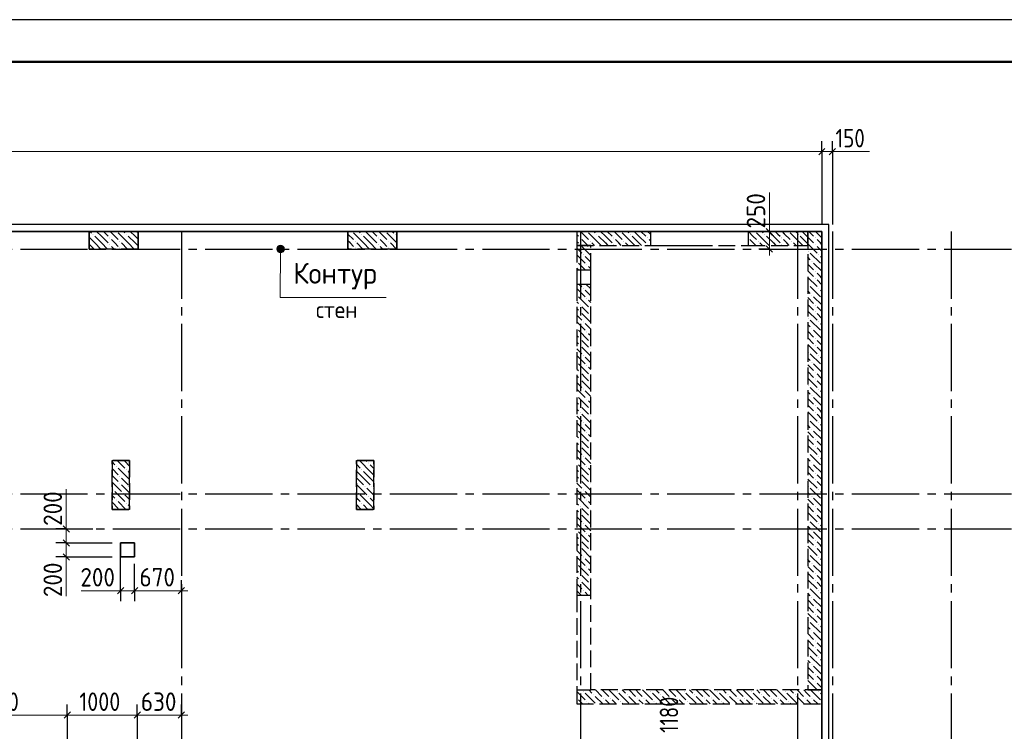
# Model space of a CAD drawing. Header units: millimetres. Extents: x 0 to 67289, y 0 to 35640.
# Tile 9 of 11: x 22204 to 36272, y 25471 to 35640. Entities that reach past the tile are written whole.
import ezdxf

# ---------------------------------------------------------------- set-up
doc = ezdxf.new("R2010")
doc.units = ezdxf.units.MM
doc.linetypes.add('______2', pattern=[324, 240, -84])
doc.linetypes.add('______5', pattern=[1320, 960, -120, 120, -120])
for name, color, linetype, lineweight in [('Standard', 7, 'Continuous', 25), ('ЖБ Перекрытие верхний уровень', 7, 'Continuous', 35), ('ЖБ Пилон', 7, 'Continuous', 35), ('ЖБ Стена верхний уровень', 7, 'Continuous', 35), ('Общий01', 7, 'Continuous', 13), ('Примечания', 7, 'Continuous', 13), ('Размерная линия_ общее', 7, 'Continuous', 13)]:
    doc.layers.add(name, color=color, linetype=linetype, lineweight=lineweight)
doc.layers.add('Оси', color=7, linetype='______5', true_color=0x656565)
doc.styles.add('ISOCPEUR', font='txt')

msp = doc.modelspace()

# ---------------------------------------------------------------- hatches: boundary and pattern name
at = {"layer": 'ЖБ Пилон', "linetype": 'Continuous', "lineweight": -3, "transparency": 33554687}
for points in [[(23247, 32569), (23252, 32574), (23256, 32569), (23252, 32564)], [(23487, 32521), (23492, 32526), (23496, 32521), (23492, 32516)], [(23727, 32569), (23732, 32574), (23736, 32569), (23732, 32564)], [(27087, 32569), (27092, 32574), (27096, 32569), (27092, 32564)], [(27327, 32521), (27332, 32526), (27336, 32521), (27332, 32516)], [(27567, 32569), (27572, 32574), (27576, 32569), (27572, 32564)], [(23487, 32425), (23492, 32430), (23496, 32425), (23492, 32421)], [(23631, 32473), (23636, 32478), (23640, 32473), (23636, 32468)], [(23631, 32377), (23636, 32382), (23640, 32377), (23636, 32372)], [(26991, 32473), (26996, 32478), (27000, 32473), (26996, 32468)], [(26991, 32377), (26996, 32382), (27000, 32377), (26996, 32372)], [(27327, 32425), (27332, 32430), (27336, 32425), (27332, 32421)], [(27471, 32473), (27476, 32478), (27480, 32473), (27476, 32468)], [(27471, 32377), (27476, 32382), (27480, 32377), (27476, 32372)], [(23583, 29257), (23588, 29262), (23592, 29257), (23588, 29252)], [(27183, 29305), (27188, 29310), (27192, 29305), (27188, 29301)], [(23727, 29209), (23732, 29214), (23736, 29209), (23732, 29204)], [(27087, 29209), (27092, 29214), (27096, 29209), (27092, 29204)], [(23631, 29113), (23636, 29118), (23640, 29113), (23636, 29108)], [(23631, 29017), (23636, 29022), (23640, 29017), (23636, 29012)], [(23535, 28921), (23540, 28926), (23544, 28921), (23540, 28916)], [(23679, 28873), (23684, 28878), (23688, 28873), (23684, 28868)], [(23775, 28969), (23775, 28970), (23775, 28969)], [(27039, 28873), (27044, 28878), (27048, 28873), (27044, 28868)], [(27135, 28969), (27140, 28974), (27144, 28969), (27140, 28964)], [(27231, 28969), (27236, 28974), (27240, 28969), (27236, 28964)], [(23583, 28777), (23588, 28782), (23592, 28777), (23588, 28772)], [(23727, 28729), (23732, 28734), (23736, 28729), (23732, 28724)], [(27087, 28729), (27092, 28734), (27096, 28729), (27092, 28724)], [(27183, 28825), (27188, 28830), (27192, 28825), (27188, 28821)]]:
    msp.add_hatch(color=7, dxfattribs=at).paths.add_polyline_path(points, flags=16)
at = {"layer": 'ЖБ Стена верхний уровень', "linetype": 'Continuous', "lineweight": -3, "transparency": 33554687}
for points in [[(30207, 32521), (30212, 32526), (30216, 32521), (30212, 32516)], [(30447, 32569), (30452, 32574), (30456, 32569), (30452, 32564)], [(30687, 32521), (30692, 32526), (30696, 32521), (30692, 32516)], [(30927, 32569), (30932, 32574), (30936, 32569), (30932, 32564)], [(31167, 32521), (31172, 32526), (31176, 32521), (31172, 32516)], [(32615, 32523), (32616, 32521), (32615, 32520)], [(32847, 32569), (32852, 32574), (32856, 32569), (32852, 32564)], [(33087, 32521), (33092, 32526), (33096, 32521), (33092, 32516)], [(33327, 32569), (33332, 32574), (33336, 32569), (33332, 32564)], [(33567, 32521), (33572, 32526), (33576, 32521), (33572, 32516)], [(30207, 32425), (30212, 32430), (30216, 32425), (30212, 32421)], [(30351, 32473), (30356, 32478), (30360, 32473), (30356, 32468)], [(30687, 32425), (30692, 32430), (30696, 32425), (30692, 32421)], [(30831, 32473), (30836, 32478), (30840, 32473), (30836, 32468)], [(31167, 32425), (31172, 32430), (31176, 32425), (31172, 32421)], [(32615, 32427), (32616, 32425), (32615, 32424)], [(32751, 32473), (32756, 32478), (32760, 32473), (32756, 32468)], [(33087, 32425), (33092, 32430), (33096, 32425), (33092, 32421)], [(33231, 32473), (33236, 32478), (33240, 32473), (33236, 32468)], [(33567, 32425), (33572, 32430), (33576, 32425), (33572, 32421)], [(30255, 32281), (30260, 32286), (30264, 32281), (30260, 32276)], [(33471, 32329), (33476, 32334), (33480, 32329), (33476, 32324)], [(33615, 32281), (33620, 32286), (33624, 32281), (33620, 32276)], [(30165, 32189), (30168, 32185), (30165, 32182)], [(30303, 32137), (30308, 32142), (30312, 32137), (30308, 32132)], [(33519, 32185), (33524, 32190), (33528, 32185), (33524, 32181)], [(33663, 32137), (33665, 32140), (33665, 32135)], [(33567, 32041), (33572, 32046), (33576, 32041), (33572, 32036)], [(33567, 31945), (33572, 31950), (33576, 31945), (33572, 31941)], [(30255, 31801), (30260, 31806), (30264, 31801), (30260, 31796)], [(33471, 31849), (33476, 31854), (33480, 31849), (33476, 31844)], [(33615, 31801), (33620, 31806), (33624, 31801), (33620, 31796)], [(30165, 31709), (30168, 31705), (30165, 31702)], [(30303, 31657), (30308, 31662), (30312, 31657), (30308, 31652)], [(33519, 31705), (33524, 31710), (33528, 31705), (33524, 31701)], [(33663, 31657), (33665, 31660), (33665, 31655)], [(30207, 31561), (30212, 31566), (30216, 31561), (30212, 31556)], [(30351, 31513), (30356, 31518), (30360, 31513), (30356, 31508)], [(33567, 31561), (33572, 31566), (33576, 31561), (33572, 31556)], [(30207, 31465), (30212, 31470), (30216, 31465), (30212, 31461)], [(30351, 31417), (30356, 31422), (30360, 31417), (30356, 31412)], [(33471, 31369), (33476, 31374), (33480, 31369), (33476, 31364)], [(33567, 31465), (33572, 31470), (33576, 31465), (33572, 31461)], [(30255, 31321), (30260, 31326), (30264, 31321), (30260, 31316)], [(33615, 31321), (33620, 31326), (33624, 31321), (33620, 31316)], [(30165, 31229), (30168, 31225), (30165, 31222)], [(30303, 31177), (30308, 31182), (30312, 31177), (30308, 31172)], [(33519, 31225), (33524, 31230), (33528, 31225), (33524, 31221)], [(33663, 31177), (33665, 31180), (33665, 31175)], [(30207, 31081), (30212, 31086), (30216, 31081), (30212, 31076)], [(30207, 30985), (30212, 30990), (30216, 30985), (30212, 30981)], [(30351, 31033), (30356, 31038), (30360, 31033), (30356, 31028)], [(33567, 31081), (33572, 31086), (33576, 31081), (33572, 31076)], [(33567, 30985), (33572, 30990), (33576, 30985), (33572, 30981)], [(30255, 30841), (30260, 30846), (30264, 30841), (30260, 30836)], [(30351, 30937), (30356, 30942), (30360, 30937), (30356, 30932)], [(33471, 30889), (33476, 30894), (33480, 30889), (33476, 30884)], [(33615, 30841), (33620, 30846), (33624, 30841), (33620, 30836)], [(30165, 30749), (30168, 30745), (30165, 30742)], [(30303, 30697), (30308, 30702), (30312, 30697), (30308, 30692)], [(33519, 30745), (33524, 30750), (33528, 30745), (33524, 30741)], [(33663, 30697), (33665, 30700), (33665, 30695)], [(30207, 30601), (30212, 30606), (30216, 30601), (30212, 30596)], [(30351, 30553), (30356, 30558), (30360, 30553), (30356, 30548)], [(33567, 30601), (33572, 30606), (33576, 30601), (33572, 30596)], [(30207, 30505), (30212, 30510), (30216, 30505), (30212, 30501)], [(30351, 30457), (30356, 30462), (30360, 30457), (30356, 30452)], [(33471, 30409), (33476, 30414), (33480, 30409), (33476, 30404)], [(33567, 30505), (33572, 30510), (33576, 30505), (33572, 30501)], [(30165, 30269), (30168, 30265), (30165, 30262)], [(30255, 30361), (30260, 30366), (30264, 30361), (30260, 30356)], [(33519, 30265), (33524, 30270), (33528, 30265), (33524, 30261)], [(33615, 30361), (33620, 30366), (33624, 30361), (33620, 30356)], [(30207, 30121), (30212, 30126), (30216, 30121), (30212, 30116)], [(30303, 30217), (30308, 30222), (30312, 30217), (30308, 30212)], [(33567, 30121), (33572, 30126), (33576, 30121), (33572, 30116)], [(33663, 30217), (33665, 30220), (33665, 30215)], [(30207, 30025), (30212, 30030), (30216, 30025), (30212, 30021)], [(30351, 30073), (30356, 30078), (30360, 30073), (30356, 30068)], [(30351, 29977), (30356, 29982), (30360, 29977), (30356, 29972)], [(33567, 30025), (33572, 30030), (33576, 30025), (33572, 30021)], [(30255, 29881), (30260, 29886), (30264, 29881), (30260, 29876)], [(33471, 29929), (33476, 29934), (33480, 29929), (33476, 29924)], [(33615, 29881), (33620, 29886), (33624, 29881), (33620, 29876)], [(30165, 29789), (30168, 29785), (30165, 29782)], [(30303, 29737), (30308, 29742), (30312, 29737), (30308, 29732)], [(33519, 29785), (33524, 29790), (33528, 29785), (33524, 29781)], [(33663, 29737), (33665, 29740), (33665, 29735)], [(30207, 29641), (30212, 29646), (30216, 29641), (30212, 29636)], [(30207, 29545), (30212, 29550), (30216, 29545), (30212, 29541)], [(30351, 29593), (30356, 29598), (30360, 29593), (30356, 29588)], [(33567, 29641), (33572, 29646), (33576, 29641), (33572, 29636)], [(33567, 29545), (33572, 29550), (33576, 29545), (33572, 29541)], [(30255, 29401), (30260, 29406), (30264, 29401), (30260, 29396)], [(30351, 29497), (30356, 29502), (30360, 29497), (30356, 29492)], [(33471, 29449), (33476, 29454), (33480, 29449), (33476, 29444)], [(33615, 29401), (33620, 29406), (33624, 29401), (33620, 29396)], [(30165, 29309), (30168, 29305), (30165, 29302)], [(30303, 29257), (30308, 29262), (30312, 29257), (30308, 29252)], [(33519, 29305), (33524, 29310), (33528, 29305), (33524, 29301)], [(30207, 29161), (30212, 29166), (30216, 29161), (30212, 29156)], [(33567, 29161), (33572, 29166), (33576, 29161), (33572, 29156)], [(33663, 29257), (33665, 29260), (33665, 29255)], [(30207, 29065), (30212, 29070), (30216, 29065), (30212, 29061)], [(30351, 29113), (30356, 29118), (30360, 29113), (30356, 29108)], [(30351, 29017), (30356, 29022), (30360, 29017), (30356, 29012)], [(33567, 29065), (33572, 29070), (33576, 29065), (33572, 29061)], [(30255, 28921), (30260, 28926), (30264, 28921), (30260, 28916)], [(33471, 28969), (33476, 28974), (33480, 28969), (33476, 28964)], [(33615, 28921), (33620, 28926), (33624, 28921), (33620, 28916)], [(30165, 28829), (30168, 28825), (30165, 28822)], [(30303, 28777), (30308, 28782), (30312, 28777), (30308, 28772)], [(33519, 28825), (33524, 28830), (33528, 28825), (33524, 28821)], [(33663, 28777), (33665, 28780), (33665, 28775)], [(30207, 28681), (30212, 28686), (30216, 28681), (30212, 28676)], [(30207, 28585), (30212, 28590), (30216, 28585), (30212, 28581)], [(30351, 28633), (30356, 28638), (30360, 28633), (30356, 28628)], [(33567, 28681), (33572, 28686), (33576, 28681), (33572, 28676)], [(33567, 28585), (33572, 28590), (33576, 28585), (33572, 28581)], [(30255, 28441), (30260, 28446), (30264, 28441), (30260, 28436)], [(30351, 28537), (30356, 28542), (30360, 28537), (30356, 28532)], [(33471, 28489), (33476, 28494), (33480, 28489), (33476, 28485)], [(33615, 28441), (33620, 28446), (33624, 28441), (33620, 28436)], [(30165, 28349), (30168, 28345), (30165, 28342)], [(30303, 28297), (30308, 28302), (30312, 28297), (30308, 28292)], [(33519, 28345), (33524, 28350), (33528, 28345), (33524, 28341)], [(33663, 28297), (33665, 28300), (33665, 28295)], [(30207, 28201), (30212, 28206), (30216, 28201), (30212, 28196)], [(30351, 28153), (30356, 28158), (30360, 28153), (30356, 28148)], [(33567, 28201), (33572, 28206), (33576, 28201), (33572, 28196)], [(30207, 28105), (30212, 28110), (30216, 28105), (30212, 28101)], [(30351, 28057), (30356, 28062), (30360, 28057), (30356, 28052)], [(33471, 28009), (33476, 28014), (33480, 28009), (33476, 28005)], [(33567, 28105), (33572, 28110), (33576, 28105), (33572, 28101)], [(30165, 27869), (30168, 27865), (30165, 27862)], [(30255, 27961), (30260, 27966), (30264, 27961), (30260, 27956)], [(33519, 27865), (33524, 27870), (33528, 27865), (33524, 27861)], [(33615, 27961), (33620, 27966), (33624, 27961), (33620, 27956)], [(30207, 27721), (30212, 27726), (30216, 27721), (30212, 27716)], [(30303, 27817), (30308, 27822), (30312, 27817), (30308, 27812)], [(33567, 27721), (33572, 27726), (33576, 27721), (33572, 27716)], [(33663, 27817), (33665, 27820), (33665, 27815)], [(30207, 27625), (30212, 27630), (30216, 27625), (30212, 27621)], [(30351, 27673), (30356, 27678), (30360, 27673), (30356, 27668)], [(30351, 27577), (30356, 27582), (30360, 27577), (30356, 27572)], [(33567, 27625), (33572, 27630), (33576, 27625), (33572, 27621)], [(30255, 27481), (30260, 27486), (30264, 27481), (30260, 27476)], [(33471, 27529), (33476, 27534), (33480, 27529), (33476, 27525)], [(33615, 27481), (33620, 27486), (33624, 27481), (33620, 27476)], [(33519, 27385), (33524, 27390), (33528, 27385), (33524, 27381)], [(33663, 27337), (33665, 27340), (33665, 27335)], [(33567, 27241), (33572, 27246), (33576, 27241), (33572, 27236)], [(33471, 27049), (33476, 27054), (33480, 27049), (33476, 27045)], [(33567, 27145), (33572, 27150), (33576, 27145), (33572, 27141)], [(33519, 26905), (33524, 26910), (33528, 26905), (33524, 26901)], [(33615, 27001), (33620, 27006), (33624, 27001), (33620, 26996)], [(33567, 26761), (33572, 26766), (33576, 26761), (33572, 26756)], [(33663, 26857), (33665, 26860), (33665, 26855)], [(33567, 26665), (33572, 26670), (33576, 26665), (33572, 26661)], [(33471, 26569), (33476, 26574), (33480, 26569), (33476, 26565)], [(33615, 26521), (33620, 26526), (33624, 26521), (33620, 26516)], [(33519, 26425), (33524, 26430), (33528, 26425), (33524, 26421)], [(33663, 26377), (33665, 26380), (33665, 26375)], [(33567, 26281), (33572, 26286), (33576, 26281), (33572, 26276)], [(33567, 26185), (33572, 26190), (33576, 26185), (33572, 26181)], [(30255, 26041), (30260, 26046), (30264, 26041), (30260, 26036)], [(30735, 26041), (30740, 26046), (30744, 26041), (30740, 26036)], [(31215, 26041), (31220, 26046), (31224, 26041), (31220, 26036)], [(31695, 26041), (31700, 26046), (31704, 26041), (31700, 26036)], [(32175, 26041), (32180, 26046), (32184, 26041), (32180, 26036)], [(32655, 26041), (32660, 26046), (32664, 26041), (32660, 26036)], [(33135, 26041), (33140, 26046), (33144, 26041), (33140, 26036)], [(33471, 26089), (33476, 26094), (33480, 26089), (33476, 26085)], [(33615, 26041), (33620, 26046), (33624, 26041), (33620, 26036)], [(30165, 25949), (30168, 25945), (30165, 25942)], [(30303, 25897), (30308, 25902), (30312, 25897), (30308, 25892)], [(30399, 25993), (30404, 25998), (30408, 25993), (30404, 25988)], [(30543, 25945), (30548, 25950), (30552, 25945), (30548, 25941)], [(30639, 25945), (30644, 25950), (30648, 25945), (30644, 25941)], [(30783, 25897), (30788, 25902), (30792, 25897), (30788, 25892)], [(30879, 25993), (30884, 25998), (30888, 25993), (30884, 25988)], [(31023, 25945), (31028, 25950), (31032, 25945), (31028, 25941)], [(31119, 25945), (31124, 25950), (31128, 25945), (31124, 25941)], [(31263, 25897), (31268, 25902), (31272, 25897), (31268, 25892)], [(31359, 25993), (31364, 25998), (31368, 25993), (31364, 25988)], [(31503, 25945), (31508, 25950), (31512, 25945), (31508, 25941)], [(31599, 25945), (31604, 25950), (31608, 25945), (31604, 25941)], [(31743, 25897), (31748, 25902), (31752, 25897), (31748, 25892)], [(31839, 25993), (31844, 25998), (31848, 25993), (31844, 25988)], [(31983, 25945), (31988, 25950), (31992, 25945), (31988, 25941)], [(32079, 25945), (32084, 25950), (32088, 25945), (32084, 25941)], [(32223, 25897), (32228, 25902), (32232, 25897), (32228, 25892)], [(32319, 25993), (32324, 25998), (32328, 25993), (32324, 25988)], [(32463, 25945), (32468, 25950), (32472, 25945), (32468, 25941)], [(32559, 25945), (32564, 25950), (32568, 25945), (32564, 25941)], [(32703, 25897), (32708, 25902), (32712, 25897), (32708, 25892)], [(32799, 25993), (32804, 25998), (32808, 25993), (32804, 25988)], [(32943, 25945), (32948, 25950), (32952, 25945), (32948, 25941)], [(33039, 25945), (33044, 25950), (33048, 25945), (33044, 25941)], [(33183, 25897), (33188, 25902), (33192, 25897), (33188, 25892)], [(33279, 25993), (33284, 25998), (33288, 25993), (33284, 25988)], [(33423, 25945), (33428, 25950), (33432, 25945), (33428, 25941)], [(33519, 25945), (33524, 25950), (33528, 25945), (33524, 25941)], [(33663, 25897), (33665, 25900), (33665, 25895)]]:
    msp.add_hatch(color=7, dxfattribs=at).paths.add_polyline_path(points, flags=16)
h = msp.add_hatch(color=7, dxfattribs=at)
h.paths.add_polyline_path([(30353, 32380), (30352, 32376), (30356, 32372), (30360, 32377), (30356, 32382)])
h.paths.add_polyline_path([(30353, 32380), (30352, 32376), (30351, 32377)], flags=16)
at = {"layer": 'Общий01', "linetype": 'Continuous', "lineweight": 13, "transparency": 33554687}
for points in [[(25877, 32363), (25978, 32389), (25885, 32390)], [(25877, 32363), (25985, 32362), (25978, 32389)], [(25885, 32336), (25985, 32362), (25877, 32363)], [(25885, 32390), (25978, 32389), (25959, 32409)], [(25885, 32390), (25959, 32409), (25905, 32409)], [(25885, 32336), (25978, 32335), (25985, 32362)], [(25905, 32409), (25959, 32409), (25932, 32416)], [(25904, 32316), (25978, 32335), (25885, 32336)], [(25904, 32316), (25958, 32316), (25978, 32335)], [(25958, 32316), (25904, 32316), (25931, 32308)]]:
    msp.add_hatch(color=7, dxfattribs=at).paths.add_polyline_path(points)

# ---------------------------------------------------------------- linework, layer by layer
at = {"layer": 'Standard', "color": 253, "linetype": '______2', "lineweight": -3, "true_color": 0xa0a0a0, "transparency": 33554687}
for p, q in [((31215, 32612), (32615, 32612)), ((31215, 32412), (32615, 32412))]:
    msp.add_line(p, q, dxfattribs=at)
at = {"layer": 'Standard', "color": 7, "linetype": 'Continuous', "lineweight": 25, "transparency": 33554687}
msp.add_lwpolyline([(0, 0), (50400, 0), (50400, 35640), (0, 35640), (0, 0)], close=True, dxfattribs=at)
at = {"layer": 'Standard', "color": 7, "linetype": 'Continuous', "lineweight": 50, "transparency": 33554687}
msp.add_lwpolyline([(2400, 35040), (49800, 35040), (49800, 600), (2400, 600), (2400, 35040)], close=True, dxfattribs=at)
at = {"layer": 'Standard', "color": 254, "linetype": 'Continuous', "lineweight": -3, "true_color": 0xc4c4ff, "transparency": 33554687}
msp.add_lwpolyline([(8915, 10212), (33765, 10212), (33765, 32712), (8915, 32712), (8915, 10212)], dxfattribs=at)
at = {"layer": 'ЖБ Перекрытие верхний уровень', "color": 7, "linetype": 'Continuous', "lineweight": 35, "transparency": 33554687}
for p, q in [((33665, 32612), (9015, 32612)), ((33665, 22312), (33665, 32612)), ((23845, 28162), (23645, 28162)), ((23645, 28162), (23645, 27962)), ((23845, 27962), (23845, 28162)), ((23645, 27962), (23845, 27962))]:
    msp.add_line(p, q, dxfattribs=at)
at = {"layer": 'ЖБ Пилон', "color": 253, "linetype": '______2', "lineweight": -3, "true_color": 0xa0a0a0, "transparency": 33554687}
for p, q in [((23895, 32612), (23195, 32612)), ((23195, 32612), (23195, 32362)), ((23895, 32362), (23895, 32612)), ((27595, 32612), (26895, 32612)), ((26895, 32612), (26895, 32362)), ((27595, 32362), (27595, 32612)), ((23195, 32362), (23895, 32362)), ((26895, 32362), (27595, 32362)), ((23775, 29342), (23525, 29342)), ((23525, 29342), (23525, 28642)), ((23775, 28642), (23775, 29342)), ((27265, 29342), (27015, 29342)), ((27015, 29342), (27015, 28642)), ((27265, 28642), (27265, 29342)), ((23525, 28642), (23775, 28642)), ((27015, 28642), (27265, 28642))]:
    msp.add_line(p, q, dxfattribs=at)
at = {"layer": 'ЖБ Пилон', "color": 253, "linetype": '______2', "lineweight": -3, "true_color": 0xababab, "transparency": 33554687}
for p, q in [((23195, 32362), (23195, 32612)), ((23895, 32612), (23895, 32362)), ((26895, 32362), (26895, 32612)), ((27595, 32612), (27595, 32362)), ((23895, 32362), (23195, 32362)), ((27595, 32362), (26895, 32362)), ((23525, 28642), (23525, 29342)), ((23525, 29342), (23775, 29342)), ((23775, 29342), (23775, 28642)), ((27015, 28642), (27015, 29342)), ((27015, 29342), (27265, 29342)), ((27265, 29342), (27265, 28642)), ((23775, 28642), (23525, 28642)), ((27265, 28642), (27015, 28642))]:
    msp.add_line(p, q, dxfattribs=at)
at = {"layer": 'ЖБ Пилон', "color": 253, "linetype": 'Continuous', "lineweight": -3, "true_color": 0xa0a0a0, "transparency": 33554687}
for p, q in [((23276, 32449), (23195, 32530)), ((23208, 32612), (23228, 32593)), ((23276, 32545), (23372, 32449)), ((23372, 32545), (23304, 32612)), ((23372, 32545), (23468, 32449)), ((23400, 32612), (23468, 32545)), ((23496, 32612), (23612, 32497)), ((23564, 32449), (23516, 32497)), ((23756, 32449), (23612, 32593)), ((23688, 32612), (23708, 32593)), ((23756, 32545), (23852, 32449)), ((23852, 32545), (23784, 32612)), ((23852, 32545), (23895, 32502)), ((23880, 32612), (23895, 32598)), ((26895, 32574), (26972, 32497)), ((27116, 32449), (26972, 32593)), ((27048, 32612), (27068, 32593)), ((27116, 32545), (27212, 32449)), ((27212, 32545), (27144, 32612)), ((27212, 32545), (27308, 32449)), ((27240, 32612), (27308, 32545)), ((27336, 32612), (27452, 32497)), ((27404, 32449), (27356, 32497)), ((27595, 32450), (27452, 32593)), ((27528, 32612), (27548, 32593)), ((23195, 32434), (23267, 32362)), ((23276, 32449), (23362, 32362)), ((23372, 32449), (23458, 32362)), ((23516, 32401), (23554, 32362)), ((23612, 32401), (23564, 32449)), ((23660, 32449), (23747, 32362)), ((23756, 32449), (23842, 32362)), ((23852, 32449), (23895, 32406)), ((26924, 32449), (26895, 32478)), ((26895, 32382), (26914, 32362)), ((26972, 32401), (26924, 32449)), ((27020, 32449), (27106, 32362)), ((27116, 32449), (27202, 32362)), ((27212, 32449), (27298, 32362)), ((27356, 32401), (27394, 32362)), ((27452, 32401), (27404, 32449)), ((27500, 32449), (27586, 32362)), ((23525, 29320), (23564, 29281)), ((23598, 29342), (23708, 29233)), ((23775, 29262), (23708, 29329)), ((27015, 29286), (27068, 29233)), ((27212, 29185), (27068, 29329)), ((27150, 29342), (27164, 29329)), ((27212, 29281), (27265, 29228)), ((27260, 29329), (27246, 29342)), ((23525, 29224), (23612, 29137)), ((23564, 29089), (23525, 29128)), ((23756, 29089), (23612, 29233)), ((23756, 29185), (23775, 29166)), ((27116, 29089), (27015, 29190)), ((27116, 29185), (27212, 29089)), ((27212, 29185), (27265, 29132)), ((23525, 29032), (23660, 28897)), ((23612, 29041), (23564, 29089)), ((23660, 29089), (23756, 28993)), ((23660, 28993), (23775, 28878)), ((23756, 29089), (23775, 29070)), ((27020, 29089), (27116, 28993)), ((27020, 28993), (27164, 28849)), ((27116, 29089), (27212, 28993)), ((27212, 29089), (27265, 29036)), ((23525, 28840), (23564, 28801)), ((23564, 28897), (23708, 28753)), ((23775, 28782), (23708, 28849)), ((27015, 28902), (27020, 28897)), ((27212, 28705), (27068, 28849)), ((27212, 28897), (27164, 28945)), ((27260, 28849), (27212, 28897)), ((27260, 28945), (27265, 28940)), ((23525, 28744), (23612, 28657)), ((23722, 28642), (23612, 28753)), ((23756, 28705), (23775, 28686)), ((27015, 28806), (27068, 28753)), ((27082, 28642), (27015, 28710)), ((27116, 28705), (27178, 28642)), ((27212, 28801), (27265, 28748)), ((27212, 28705), (27265, 28652)), ((23530, 28642), (23525, 28648))]:
    msp.add_line(p, q, dxfattribs=at)
at = {"layer": 'ЖБ Стена верхний уровень', "color": 253, "linetype": '______2', "lineweight": -3, "true_color": 0xa0a0a0, "transparency": 33554687}
for p, q in [((31215, 32612), (30165, 32612)), ((30165, 32612), (30165, 32412)), ((31215, 32612), (31215, 32412)), ((32615, 32612), (31964, 32612)), ((33465, 32612), (31973, 32612)), ((32615, 32412), (32615, 32612)), ((33465, 32412), (33465, 32612)), ((33665, 32612), (33465, 32612)), ((33465, 32612), (33465, 26062)), ((33665, 26062), (33665, 32612)), ((30165, 32412), (30165, 32062)), ((30365, 32412), (30165, 32412)), ((30165, 32412), (31973, 32412)), ((30365, 32062), (30365, 32412)), ((31215, 32412), (31964, 32412)), ((32615, 32412), (33465, 32412)), ((30365, 32062), (30165, 32062)), ((30165, 32062), (30165, 31862)), ((30365, 31862), (30365, 32062)), ((30165, 31862), (30365, 31862)), ((30165, 31862), (30165, 27412)), ((30365, 27412), (30365, 31862)), ((30165, 27412), (30165, 26062)), ((30365, 27412), (30165, 27412)), ((30365, 26062), (30365, 27412)), ((30165, 26062), (30365, 26062)), ((30165, 26062), (30165, 25862)), ((33665, 26062), (30365, 26062)), ((33465, 26062), (33665, 26062)), ((33665, 25862), (33665, 26062)), ((30165, 25862), (33665, 25862))]:
    msp.add_line(p, q, dxfattribs=at)
at = {"layer": 'ЖБ Стена верхний уровень', "color": 253, "linetype": 'Continuous', "lineweight": -3, "true_color": 0xa0a0a0, "transparency": 33554687}
for p, q in [((30165, 32568), (30188, 32545)), ((30216, 32612), (30332, 32497)), ((30284, 32449), (30236, 32497)), ((30476, 32449), (30332, 32593)), ((30408, 32612), (30428, 32593)), ((30476, 32545), (30572, 32449)), ((30572, 32545), (30504, 32612)), ((30572, 32545), (30668, 32449)), ((30600, 32612), (30668, 32545)), ((30696, 32612), (30812, 32497)), ((30764, 32449), (30716, 32497)), ((30956, 32449), (30812, 32593)), ((30888, 32612), (30908, 32593)), ((30956, 32545), (31052, 32449)), ((31052, 32545), (30984, 32612)), ((31052, 32545), (31148, 32449)), ((31080, 32612), (31148, 32545)), ((31176, 32612), (31215, 32574)), ((31215, 32478), (31196, 32497)), ((32684, 32449), (32636, 32497)), ((32808, 32612), (32828, 32593)), ((32876, 32545), (32972, 32449)), ((32972, 32545), (33068, 32449)), ((33164, 32449), (33116, 32497)), ((33356, 32545), (33452, 32449)), ((33452, 32545), (33465, 32532)), ((33465, 32532), (33548, 32449)), ((33480, 32612), (33548, 32545)), ((33576, 32612), (33665, 32524)), ((33644, 32449), (33596, 32497)), ((30165, 32472), (30188, 32449)), ((30165, 32376), (30236, 32305)), ((30320, 32412), (30284, 32449)), ((30332, 32401), (30320, 32412)), ((30380, 32449), (30416, 32412)), ((30476, 32449), (30512, 32412)), ((30572, 32449), (30608, 32412)), ((30800, 32412), (30764, 32449)), ((30860, 32449), (30896, 32412)), ((30956, 32449), (30992, 32412)), ((31052, 32449), (31088, 32412)), ((32720, 32412), (32684, 32449)), ((32780, 32449), (32816, 32412)), ((32876, 32449), (32912, 32412)), ((32972, 32449), (33008, 32412)), ((33200, 32412), (33164, 32449)), ((33260, 32449), (33296, 32412)), ((33356, 32449), (33392, 32412)), ((33452, 32449), (33465, 32436)), ((33465, 32436), (33596, 32305)), ((33596, 32401), (33665, 32332)), ((33665, 32428), (33644, 32449)), ((33500, 32209), (33465, 32244)), ((33500, 32305), (33644, 32161)), ((33644, 32257), (33665, 32236)), ((30165, 32088), (30188, 32065)), ((30365, 32080), (30332, 32113)), ((33465, 32148), (33548, 32065)), ((33548, 32161), (33665, 32044)), ((33465, 32052), (33548, 31969)), ((33465, 31956), (33596, 31825)), ((33644, 31969), (33596, 32017)), ((33665, 31948), (33644, 31969)), ((30165, 31800), (30284, 31681)), ((30198, 31862), (30236, 31825)), ((30294, 31862), (30365, 31792)), ((33500, 31825), (33644, 31681)), ((33596, 31921), (33665, 31852)), ((30188, 31681), (30332, 31537)), ((30284, 31777), (30365, 31696)), ((33500, 31729), (33465, 31764)), ((33465, 31668), (33548, 31585)), ((33548, 31681), (33665, 31564)), ((33644, 31777), (33665, 31756)), ((30165, 31608), (30188, 31585)), ((30165, 31512), (30188, 31489)), ((30284, 31489), (30236, 31537)), ((30365, 31600), (30332, 31633)), ((33465, 31572), (33548, 31489)), ((33644, 31489), (33596, 31537)), ((30165, 31416), (30236, 31345)), ((30236, 31441), (30365, 31312)), ((30332, 31441), (30284, 31489)), ((33465, 31476), (33596, 31345)), ((33596, 31441), (33665, 31372)), ((33665, 31468), (33644, 31489)), ((30165, 31320), (30284, 31201)), ((30284, 31297), (30365, 31216)), ((33500, 31249), (33465, 31284)), ((33500, 31345), (33644, 31201)), ((33644, 31297), (33665, 31276)), ((30165, 31128), (30188, 31105)), ((30188, 31201), (30332, 31057)), ((30365, 31120), (30332, 31153)), ((33465, 31188), (33548, 31105)), ((33465, 31092), (33548, 31009)), ((33548, 31201), (33665, 31084)), ((30165, 31032), (30188, 31009)), ((30284, 31009), (30236, 31057)), ((30236, 30961), (30365, 30832)), ((30332, 30961), (30284, 31009)), ((33465, 30996), (33596, 30865)), ((33644, 31009), (33596, 31057)), ((33596, 30961), (33665, 30892)), ((33665, 30988), (33644, 31009)), ((30165, 30936), (30236, 30865)), ((30165, 30840), (30284, 30721)), ((30284, 30817), (30365, 30736)), ((33500, 30865), (33644, 30721)), ((33644, 30817), (33665, 30796)), ((30188, 30721), (30332, 30577)), ((30365, 30640), (30332, 30673)), ((33500, 30769), (33465, 30804)), ((33465, 30708), (33548, 30625)), ((33548, 30721), (33665, 30604)), ((30165, 30648), (30188, 30625)), ((30165, 30552), (30188, 30529)), ((30284, 30529), (30236, 30577)), ((30332, 30481), (30284, 30529)), ((33465, 30612), (33548, 30529)), ((33644, 30529), (33596, 30577)), ((33665, 30508), (33644, 30529)), ((30165, 30456), (30236, 30385)), ((30236, 30481), (30365, 30352)), ((33465, 30516), (33596, 30385)), ((33596, 30481), (33665, 30412)), ((30165, 30360), (30284, 30241)), ((30284, 30337), (30365, 30256)), ((33500, 30289), (33465, 30324)), ((33500, 30385), (33644, 30241)), ((33644, 30337), (33665, 30316)), ((30165, 30168), (30188, 30145)), ((30188, 30241), (30332, 30097)), ((30365, 30160), (30332, 30193)), ((33465, 30228), (33548, 30145)), ((33465, 30132), (33548, 30049)), ((33548, 30241), (33665, 30124)), ((30165, 30072), (30188, 30049)), ((30165, 29976), (30236, 29905)), ((30284, 30049), (30236, 30097)), ((30236, 30001), (30365, 29872)), ((30332, 30001), (30284, 30049)), ((33465, 30036), (33596, 29905)), ((33644, 30049), (33596, 30097)), ((33596, 30001), (33665, 29932)), ((33665, 30028), (33644, 30049)), ((30165, 29880), (30284, 29761)), ((30284, 29857), (30365, 29776)), ((33500, 29809), (33465, 29844)), ((33500, 29905), (33644, 29761)), ((33644, 29857), (33665, 29836)), ((30165, 29688), (30188, 29665)), ((30188, 29761), (30332, 29617)), ((30365, 29680), (30332, 29713)), ((33465, 29748), (33548, 29665)), ((33548, 29761), (33665, 29644)), ((30165, 29592), (30188, 29569)), ((30284, 29569), (30236, 29617)), ((30332, 29521), (30284, 29569)), ((33465, 29652), (33548, 29569)), ((33465, 29556), (33596, 29425)), ((33644, 29569), (33596, 29617)), ((33665, 29548), (33644, 29569)), ((30165, 29496), (30236, 29425)), ((30236, 29521), (30365, 29392)), ((33500, 29425), (33644, 29281)), ((33596, 29521), (33665, 29452)), ((30165, 29400), (30284, 29281)), ((30188, 29281), (30332, 29137)), ((30284, 29377), (30365, 29296)), ((33500, 29329), (33465, 29364)), ((33465, 29268), (33548, 29185)), ((33548, 29281), (33665, 29164)), ((33644, 29377), (33665, 29356)), ((30165, 29208), (30188, 29185)), ((30284, 29089), (30236, 29137)), ((30365, 29200), (30332, 29233)), ((33465, 29172), (33548, 29089)), ((33644, 29089), (33596, 29137)), ((30165, 29112), (30188, 29089)), ((30165, 29016), (30236, 28945)), ((30236, 29041), (30365, 28912)), ((30332, 29041), (30284, 29089)), ((33465, 29076), (33596, 28945)), ((33596, 29041), (33665, 28972)), ((33665, 29068), (33644, 29089)), ((30165, 28920), (30284, 28801)), ((30284, 28897), (30365, 28816)), ((33500, 28849), (33465, 28884)), ((33500, 28945), (33644, 28801)), ((33644, 28897), (33665, 28876)), ((30165, 28728), (30188, 28705)), ((30188, 28801), (30332, 28657)), ((30365, 28720), (30332, 28753)), ((33465, 28788), (33548, 28705)), ((33548, 28801), (33665, 28684)), ((30165, 28632), (30188, 28609)), ((30284, 28609), (30236, 28657)), ((30236, 28561), (30365, 28432)), ((30332, 28561), (30284, 28609)), ((33465, 28692), (33548, 28609)), ((33465, 28596), (33596, 28465)), ((33644, 28609), (33596, 28657)), ((33596, 28561), (33665, 28492)), ((33665, 28588), (33644, 28609)), ((30165, 28536), (30236, 28465)), ((30165, 28440), (30284, 28321)), ((30284, 28417), (30365, 28336)), ((33500, 28465), (33644, 28321)), ((33644, 28417), (33665, 28396)), ((30188, 28321), (30332, 28177)), ((33500, 28369), (33465, 28404)), ((33465, 28308), (33548, 28225)), ((33548, 28321), (33665, 28204)), ((30165, 28248), (30188, 28225)), ((30165, 28152), (30188, 28129)), ((30284, 28129), (30236, 28177)), ((30365, 28240), (30332, 28273)), ((33465, 28212), (33548, 28129)), ((33644, 28129), (33596, 28177)), ((30165, 28056), (30236, 27985)), ((30236, 28081), (30365, 27952)), ((30332, 28081), (30284, 28129)), ((33465, 28116), (33596, 27985)), ((33596, 28081), (33665, 28012)), ((33665, 28108), (33644, 28129)), ((30165, 27960), (30284, 27841)), ((30284, 27937), (30365, 27856)), ((33500, 27889), (33465, 27924)), ((33500, 27985), (33644, 27841)), ((33644, 27937), (33665, 27916)), ((30165, 27768), (30188, 27745)), ((30188, 27841), (30332, 27697)), ((30365, 27760), (30332, 27793)), ((33465, 27828), (33548, 27745)), ((33465, 27732), (33548, 27649)), ((33548, 27841), (33665, 27724)), ((30165, 27672), (30188, 27649)), ((30165, 27576), (30236, 27505)), ((30284, 27649), (30236, 27697)), ((30236, 27601), (30365, 27472)), ((30332, 27601), (30284, 27649)), ((33465, 27636), (33596, 27505)), ((33644, 27649), (33596, 27697)), ((33596, 27601), (33665, 27532)), ((33665, 27628), (33644, 27649)), ((30165, 27480), (30232, 27412)), ((30284, 27457), (30328, 27412)), ((33500, 27409), (33465, 27444)), ((33500, 27505), (33644, 27361)), ((33644, 27457), (33665, 27436)), ((33465, 27348), (33548, 27265)), ((33548, 27361), (33665, 27244)), ((33465, 27252), (33548, 27169)), ((33465, 27156), (33596, 27025)), ((33644, 27169), (33596, 27217)), ((33665, 27148), (33644, 27169)), ((33500, 27025), (33644, 26881)), ((33596, 27121), (33665, 27052)), ((33500, 26929), (33465, 26964)), ((33548, 26881), (33665, 26764)), ((33644, 26977), (33665, 26956)), ((33465, 26868), (33548, 26785)), ((33465, 26772), (33548, 26689)), ((33644, 26689), (33596, 26737)), ((33465, 26676), (33596, 26545)), ((33596, 26641), (33665, 26572)), ((33665, 26668), (33644, 26689)), ((33500, 26449), (33465, 26484)), ((33500, 26545), (33644, 26401)), ((33644, 26497), (33665, 26476)), ((33465, 26388), (33548, 26305)), ((33548, 26401), (33665, 26284)), ((33465, 26292), (33548, 26209)), ((33465, 26196), (33596, 26065)), ((33644, 26209), (33596, 26257)), ((33665, 26188), (33644, 26209)), ((30165, 26040), (30284, 25921)), ((30334, 26062), (30380, 26017)), ((30431, 26062), (30524, 25969)), ((30572, 26017), (30526, 26062)), ((30622, 26062), (30764, 25921)), ((30814, 26062), (30860, 26017)), ((30911, 26062), (31004, 25969)), ((31052, 26017), (31006, 26062)), ((31102, 26062), (31244, 25921)), ((31294, 26062), (31340, 26017)), ((31391, 26062), (31484, 25969)), ((31532, 26017), (31486, 26062)), ((31582, 26062), (31724, 25921)), ((31774, 26062), (31820, 26017)), ((31871, 26062), (31964, 25969)), ((32012, 26017), (31966, 26062)), ((32062, 26062), (32204, 25921)), ((32254, 26062), (32300, 26017)), ((32351, 26062), (32444, 25969)), ((32492, 26017), (32446, 26062)), ((32542, 26062), (32684, 25921)), ((32734, 26062), (32780, 26017)), ((32831, 26062), (32924, 25969)), ((32972, 26017), (32926, 26062)), ((33022, 26062), (33164, 25921)), ((33214, 26062), (33260, 26017)), ((33311, 26062), (33404, 25969)), ((33452, 26017), (33406, 26062)), ((33500, 26065), (33502, 26062)), ((33502, 26062), (33644, 25921)), ((33596, 26161), (33665, 26092)), ((30188, 25921), (30246, 25862)), ((30284, 26017), (30428, 25873)), ((30534, 25862), (30428, 25969)), ((30620, 25969), (30572, 26017)), ((30572, 25921), (30630, 25862)), ((30668, 25921), (30726, 25862)), ((30764, 26017), (30908, 25873)), ((31014, 25862), (30908, 25969)), ((31100, 25969), (31052, 26017)), ((31052, 25921), (31110, 25862)), ((31148, 25921), (31206, 25862)), ((31244, 26017), (31388, 25873)), ((31494, 25862), (31388, 25969)), ((31580, 25969), (31532, 26017)), ((31532, 25921), (31590, 25862)), ((31628, 25921), (31686, 25862)), ((31724, 26017), (31868, 25873)), ((31974, 25862), (31868, 25969)), ((32060, 25969), (32012, 26017)), ((32012, 25921), (32070, 25862)), ((32108, 25921), (32166, 25862)), ((32204, 26017), (32348, 25873)), ((32454, 25862), (32348, 25969)), ((32540, 25969), (32492, 26017)), ((32492, 25921), (32550, 25862)), ((32588, 25921), (32646, 25862)), ((32684, 26017), (32828, 25873)), ((32934, 25862), (32828, 25969)), ((33020, 25969), (32972, 26017)), ((32972, 25921), (33030, 25862)), ((33068, 25921), (33126, 25862)), ((33164, 26017), (33308, 25873)), ((33414, 25862), (33308, 25969)), ((33500, 25969), (33452, 26017)), ((33452, 25921), (33510, 25862)), ((33548, 25921), (33606, 25862)), ((33644, 26017), (33665, 25996)), ((30343, 25862), (30332, 25873)), ((30823, 25862), (30812, 25873)), ((31303, 25862), (31292, 25873)), ((31783, 25862), (31772, 25873)), ((32263, 25862), (32252, 25873)), ((32743, 25862), (32732, 25873)), ((33223, 25862), (33212, 25873))]:
    msp.add_line(p, q, dxfattribs=at)
for points in [[(32616, 32612), (32686, 32543), (32686, 32543), (32732, 32497)], [(32876, 32449), (32774, 32551), (32774, 32551), (32732, 32593)], [(32972, 32545), (32950, 32567), (32950, 32567), (32904, 32612)], [(33000, 32612), (33038, 32574), (33038, 32574), (33068, 32545)], [(33096, 32612), (33127, 32582), (33127, 32582), (33212, 32497)], [(33356, 32449), (33215, 32590), (33215, 32590), (33212, 32593)], [(33288, 32612), (33303, 32598), (33303, 32598), (33308, 32593)], [(33452, 32545), (33391, 32606), (33391, 32606), (33384, 32612)], [(30236, 32401), (30328, 32309), (30328, 32309), (30365, 32272)], [(30165, 32280), (30276, 32168), (30276, 32168), (30284, 32161)], [(30284, 32257), (30302, 32239), (30302, 32239), (30365, 32176)], [(30188, 32161), (30251, 32098), (30251, 32098), (30286, 32062)]]:
    msp.add_lwpolyline(points, dxfattribs=at)
at = {"layer": 'Общий01', "color": 7, "linetype": 'Continuous', "lineweight": 13, "transparency": 33554687}
for p, q in [((25877, 32363), (25877, 32363)), ((25932, 32416), (25932, 32416)), ((25985, 32362), (25985, 32362)), ((25931, 32308), (25931, 32308))]:
    msp.add_line(p, q, dxfattribs=at)
msp.add_lwpolyline([(27439, 31672), (25928, 31672), (25931, 32362)], dxfattribs=at)
msp.add_circle((25931, 32362), 54, dxfattribs=at)
at = {"layer": 'Оси', "color": 8, "linetype": '______5', "lineweight": -3, "transparency": 33554687}
for p, q in [((24515, 32612), (24515, 8317)), ((30215, 32612), (30215, 8317)), ((33315, 32612), (33315, 8317)), ((33815, 32612), (33815, 8317)), ((35515, 32612), (35515, 8317)), ((9015, 32362), (42963, 32362)), ((9015, 28862), (42963, 28862)), ((9015, 28362), (42963, 28362))]:
    msp.add_line(p, q, dxfattribs=at)
at = {"layer": 'Примечания', "color": 7, "linetype": 'Continuous', "lineweight": 13, "transparency": 33554687}
for p, q in [((33815, 33755), (34347, 33755)), ((32916, 32612), (32916, 33172)), ((22869, 28362), (22869, 28932)), ((22869, 27942), (22869, 27402)), ((23625, 27480), (23085, 27480))]:
    msp.add_line(p, q, dxfattribs=at)
at = {"layer": 'Размерная линия_ общее', "color": 253, "linetype": 'Continuous', "lineweight": -3, "true_color": 0xa0a0a0, "transparency": 33554687}
for p, q in [((33665, 33755), (33665, 33905)), ((33815, 33755), (33815, 33905)), ((33665, 33755), (33665, 33605)), ((33665, 33755), (33665, 32712)), ((33815, 33755), (33815, 33605)), ((33815, 33755), (33815, 32712)), ((32916, 32612), (32766, 32612)), ((32916, 32612), (32790, 32612)), ((32916, 32612), (33066, 32612)), ((32916, 32362), (32766, 32362)), ((32916, 32362), (32790, 32362)), ((32916, 32362), (33066, 32362)), ((22869, 28362), (22719, 28362)), ((22869, 28362), (23019, 28362)), ((22869, 28362), (23250, 28362)), ((22869, 28162), (22719, 28162)), ((22869, 28162), (23019, 28162)), ((22869, 28162), (23525, 28162)), ((22869, 27962), (22719, 27962)), ((22869, 27962), (23019, 27962)), ((22869, 27962), (23525, 27962)), ((23645, 27480), (23645, 27630)), ((23845, 27480), (23845, 27630)), ((24515, 27480), (24515, 27630)), ((23645, 27480), (23645, 27330)), ((23845, 27480), (23845, 27330)), ((24515, 27480), (24515, 27330)), ((24515, 27480), (24515, 27480)), ((22885, 25702), (22885, 25852)), ((23885, 25702), (23885, 25852)), ((24515, 25702), (24515, 25852)), ((22885, 25702), (22885, 25552)), ((22885, 25702), (22885, 24992)), ((23885, 25702), (23885, 25552)), ((23885, 25702), (23885, 24992)), ((24515, 25702), (24515, 25552)), ((24515, 25702), (24515, 25086))]:
    msp.add_line(p, q, dxfattribs=at)
at = {"layer": 'Размерная линия_ общее', "color": 7, "linetype": 'Continuous', "lineweight": 25, "transparency": 33554687}
for p, q in [((33620, 33710), (33710, 33800)), ((33770, 33710), (33860, 33800)), ((32961, 32567), (32871, 32657)), ((32961, 32317), (32871, 32407)), ((22914, 28317), (22824, 28407)), ((22914, 28117), (22824, 28207)), ((22914, 27917), (22824, 28007)), ((23600, 27435), (23690, 27525)), ((23800, 27435), (23890, 27525)), ((24470, 27435), (24560, 27525)), ((22840, 25657), (22930, 25747)), ((23840, 25657), (23930, 25747)), ((24470, 25657), (24560, 25747))]:
    msp.add_line(p, q, dxfattribs=at)
at = {"layer": 'Размерная линия_ общее', "color": 7, "linetype": 'Continuous', "lineweight": 13, "transparency": 33554687}
for p, q in [((9015, 33755), (33665, 33755)), ((33665, 33755), (33815, 33755)), ((33815, 33755), (33905, 33755)), ((32916, 32612), (32916, 32702)), ((32916, 32362), (32916, 32272)), ((22869, 28362), (22869, 28452)), ((22869, 28162), (22869, 28362)), ((22869, 27962), (22869, 28162)), ((22869, 27962), (22869, 27872)), ((23645, 27480), (23555, 27480)), ((23645, 27480), (23845, 27480)), ((23845, 27480), (24515, 27480)), ((24515, 27480), (24605, 27480)), ((20965, 25702), (22885, 25702)), ((22885, 25702), (23885, 25702)), ((23885, 25702), (24515, 25702)), ((24515, 25702), (24605, 25702))]:
    msp.add_line(p, q, dxfattribs=at)
msp.add_lwpolyline([(32916, 32362), (32916, 32534), (32916, 32534), (32916, 32612)], dxfattribs=at)
at = {"layer": 'Размерная линия_ общее', "color": 253, "linetype": 'Continuous', "lineweight": -3, "true_color": 0xa0a0a0, "transparency": 33554687}
for points in [[(23645, 27480), (23645, 27501), (23645, 27501), (23645, 27683), (23645, 27683), (23645, 27962)], [(23845, 27480), (23845, 27501), (23845, 27501), (23845, 27742), (23845, 27742), (23845, 27862)]]:
    msp.add_lwpolyline(points, dxfattribs=at)

# ---------------------------------------------------------------- texts
at = {"layer": 'Общий01', "color": 7, "linetype": 'Continuous', "lineweight": 25, "transparency": 33554687, "attachment_point": 7, "style": 'ISOCPEUR'}
for s, insert, char_height, width in [('\\W0.96;Контур', (26112, 31785), 300, 1492.7), ('\\W0.94;стен', (26437, 31377), 240, 807.95)]:
    msp.add_mtext(s, dxfattribs=dict(at, insert=insert, char_height=char_height, width=width))
at = {"layer": 'Размерная линия_ общее', "color": 7, "linetype": 'Continuous', "lineweight": 25, "transparency": 33554687, "char_height": 264, "attachment_point": 7, "style": 'ISOCPEUR'}
for s, insert, width in [('\\W0.83;150', (33860, 33815), 610.29), ('\\W0.91;200', (23072, 27540), 674.39), ('\\W0.91;670', (23916, 27540), 674.39), ('\\W0.87;1920', (21595, 25762), 800.28), ('\\W0.87;1000', (23055, 25762), 800.29), ('\\W0.91;630', (23936, 25762), 674.39)]:
    msp.add_mtext(s, dxfattribs=dict(at, insert=insert, width=width))
at = {"layer": 'Размерная линия_ общее', "color": 7, "linetype": 'Continuous', "lineweight": 25, "transparency": 33554687, "char_height": 264, "attachment_point": 7, "rotation": 90, "style": 'ISOCPEUR'}
for s, insert, width in [('\\W0.91;250', (32856, 32657), 674.39), ('\\W0.91;200', (22809, 28407), 674.39), ('\\W0.91;200', (22809, 27389), 674.39), ('\\W0.80;1180', (31613, 25449), 738.86)]:
    msp.add_mtext(s, dxfattribs=dict(at, insert=insert, width=width))

doc.saveas('drawing.dxf')
